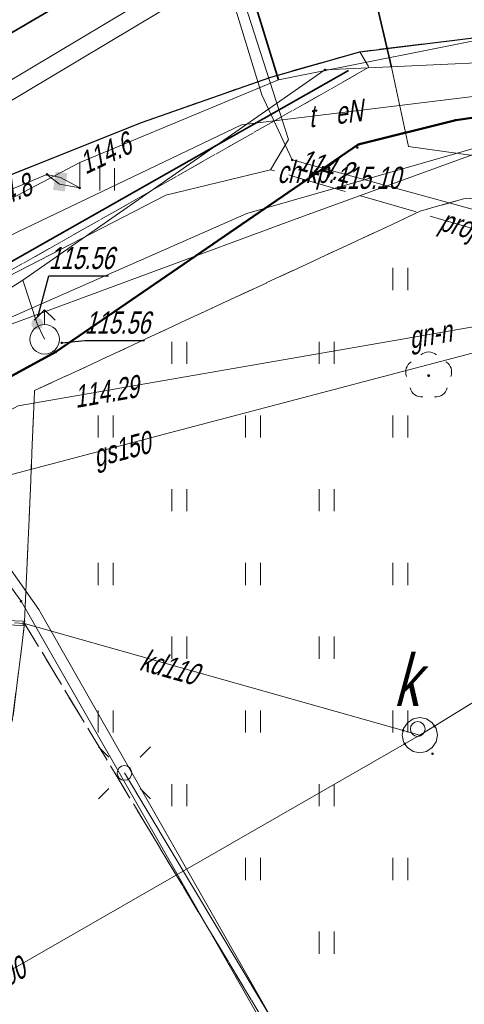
# Model space of a CAD drawing. Extents: x 7463256 to 7464485, y 5957341 to 5958260.
# Tile 242 of 256: x 7464264 to 7464279, y 5957934 to 5957967. Entities that reach past the tile are written whole.
import ezdxf
from ezdxf.enums import TextEntityAlignment as Align

# ---------------------------------------------------------------- set-up
doc = ezdxf.new("R2010")
doc.units = 0
doc.header["$MEASUREMENT"] = 0
for name, pattern in [('1.5_0.5', [2, 1.5, -0.5]), ('218-500', [1, 0.5, -0.5]), ('l219_500', [0]), ('mz1.0_0.5', [1.5, 1, -0.5]), ('mz2.0_0.5', [2.5, 2, -0.5])]:
    doc.linetypes.add(name, pattern=pattern)
doc.layers.get('0').update_dxf_attribs({"color": 2, "linetype": 'CONTINUOUS', "lineweight": 5})
for name, color, linetype in [('203-Punkt załamania granicy działki nie stabilizowany', 7, 'CONTINUOUS'), ('218-Granica użytku', 7, 'CONTINUOUS'), ('219-Linia granicy', 7, 'CONTINUOUS'), ('chodnik (powierzchnia)', 7, 'CONTINUOUS'), ('chodnik (powierzchnia)-Atr17', 7, 'CONTINUOUS'), ('drzewo liściaste (punkt)', 7, 'CONTINUOUS'), ('hydrant (punkt)', 7, 'CONTINUOUS'), ('jezdnia (powierzchnia)', 7, 'CONTINUOUS'), ('komora podziemna - przewód kanalizacyjny (powierzchnia)', 7, 'CONTINUOUS'), ('komora podziemna - przewód kanalizacyjny (powierzchnia)-Atr17', 7, 'CONTINUOUS'), ('krawężnik (linia)', 7, 'CONTINUOUS'), ('latarnia na słupie lub maszcie (punkt)', 7, 'CONTINUOUS'), ('ogrodzenie trwałe (linia)', 7, 'CONTINUOUS'), ('plac (powierzchnia)', 7, 'CONTINUOUS'), ('przewód ciepłowniczy (linia)', 7, 'CONTINUOUS'), ('przewód elektroenergetyczny (linia)', 7, 'CONTINUOUS'), ('przewód elektroenergetyczny (linia)-Atr1', 7, 'CONTINUOUS'), ('przewód elektroenergetyczny - projektowany lub w budowie (linia) - ob. projektowany', 7, 'CONTINUOUS'), ('przewód elektroenergetyczny - projektowany lub w budowie (linia) - ob. projektowany-Atr1', 7, 'CONTINUOUS'), ('przewód gazowy (linia)', 7, 'CONTINUOUS'), ('przewód gazowy (linia)-Atr1', 7, 'CONTINUOUS'), ('przewód kanalizacyjny (linia)', 7, 'CONTINUOUS'), ('przewód kanalizacyjny (linia)-Atr1', 7, 'CONTINUOUS'), ('przewód telekomunikacyjny (linia)', 7, 'CONTINUOUS'), ('przewód telekomunikacyjny (linia)-Atr1', 7, 'CONTINUOUS'), ('przewód wodociągowy (linia)', 7, 'CONTINUOUS'), ('punkt o określonej wysokości (sieć ciepłownicza)', 7, 'CONTINUOUS'), ('punkt o określonej wysokości (sieć elektroenergetyczna)', 7, 'CONTINUOUS'), ('punkt o określonej wysokości (sieć elektroenergetyczna)-Atr2', 7, 'CONTINUOUS'), ('punkt o określonej wysokości (sieć gazowa)-Atr2', 7, 'CONTINUOUS'), ('punkt o określonej wysokości (sieć kanalizacyjna)', 7, 'CONTINUOUS'), ('punkt o określonej wysokości (sieć wodociągowa)', 7, 'CONTINUOUS'), ('punkt o określonej wysokości (sieć wodociągowa)-Atr2', 7, 'CONTINUOUS'), ('punkt wysokościowy sztuczny', 7, 'CONTINUOUS'), ('punkt wysokościowy sztuczny-Atr2', 7, 'CONTINUOUS'), ('rura ochronna - przewód elektroenergetyczny (linia)', 7, 'CONTINUOUS'), ('rura ochronna - przewód kanalizacyjny (linia)', 7, 'CONTINUOUS'), ('studzienka - przewód kanalizacyjny (powierzchnia)', 7, 'CONTINUOUS'), ('słup (punkt)', 7, 'CONTINUOUS'), ('trawnik (powierzchnia)', 7, 'CONTINUOUS'), ('trawnik (powierzchnia) - symbol', 7, 'CONTINUOUS'), ('właz okrągły - siec kanalizacyjna (punkt)', 7, 'CONTINUOUS'), ('zasuwa - siec wodociągowa (punkt)', 7, 'CONTINUOUS'), ('złącze kablowe - siec elektroenergetyczna (punkt)', 7, 'CONTINUOUS')]:
    doc.layers.add(name, color=color, linetype=linetype)
doc.styles.get("Standard").update_dxf_attribs({"font": 'txt', "width": 0.75})
doc.linetypes.add('902-500', pattern='A,3.75,0,[1,ksztalty.shx,S=0.5,R=0,X=0,Y=0],3.75', length=7.5)

# ---------------------------------------------------------------- blocks, each defined once
blk = doc.blocks.new('PW01')
at = {"linetype": 'Continuous', "lineweight": 13}
h = blk.add_hatch(color=0, dxfattribs=at)
edge = h.paths.add_edge_path()
edge.add_arc((0, 0), 0.045, 0, 360)
blk = doc.blocks.new('US25')
at = {"linetype": 'Continuous', "lineweight": 0}
h = blk.add_hatch(color=0, dxfattribs=at)
edge = h.paths.add_edge_path()
edge.add_arc((0, 0), 0.2, 0, 360)
blk = doc.blocks.new('US02')
at = {"color": 0, "linetype": 'Continuous', "lineweight": 13}
for p, q in [((0, 1), (-0.353, 0.647)), ((0, 0.5), (0, 1)), ((0, 1), (0.354, 0.647))]:
    blk.add_line(p, q, dxfattribs=at)
blk.add_circle((0, 0), 0.5, dxfattribs=at)
blk = doc.blocks.new('US29')
at = {"color": 0, "linetype": 'Continuous', "lineweight": 0}
blk.add_solid([(-0.193, -0.222), (-0.193, 0.178), (0.207, -0.222), (0.207, 0.178)], dxfattribs=at)
blk = doc.blocks.new('SM011')
at = {"color": 0, "linetype": 'Continuous', "lineweight": 13}
for p, q in [((-0.53, 0.531), (-0.883, 0.884)), ((0.531, 0.531), (0.884, 0.884)), ((-0.53, -0.53), (-0.883, -0.883)), ((0.531, -0.53), (0.884, -0.883))]:
    blk.add_line(p, q, dxfattribs=at)
blk = doc.blocks.new('SM04')
at = {"color": 0, "linetype": 'Continuous', "lineweight": 13}
blk.add_circle((0, 0), 0.25, dxfattribs=at)
blk = doc.blocks.new('PW02')
at = {"linetype": 'Continuous', "lineweight": 13}
h = blk.add_hatch(color=0, dxfattribs=at)
edge = h.paths.add_edge_path()
edge.add_arc((0, 0), 0.045, 0, 360)
blk = doc.blocks.new('US22')
at = {"color": 0, "linetype": 'Continuous', "lineweight": 13}
blk.add_circle((0, 0), 0.25, dxfattribs=at)
blk = doc.blocks.new('OP021')
at = {"linetype": 'Continuous', "lineweight": 13}
h = blk.add_hatch(color=0, dxfattribs=at)
edge = h.paths.add_edge_path()
edge.add_arc((0, 0), 0.05, 0, 360)
at = {"color": 0, "linetype": 'Continuous', "lineweight": 13}
for centre, start, end in [((0, 0.4), 49.272, 130.728), ((-0.38, 0.124), 121.308, 202.548), ((0.38, 0.124), 337.452, 58.692), ((-0.235, -0.324), 193.221, 274.871), ((0.235, -0.324), 265.129, 346.779)]:
    blk.add_arc(centre, 0.4, start, end, dxfattribs=at)
blk = doc.blocks.new('TU04')
at = {"color": 0, "linetype": 'Continuous', "lineweight": 13}
for p, q in [((0, 0), (0, 0.75)), ((0.5, 0), (0.5, 0.75))]:
    blk.add_line(p, q, dxfattribs=at)
blk = doc.blocks.new('203')
at = {"linetype": 'Continuous', "lineweight": 0}
h = blk.add_hatch(color=0, dxfattribs=at)
edge = h.paths.add_edge_path()
edge.add_arc((0, 0), 0.045, 0, 360)

msp = doc.modelspace()

# ---------------------------------------------------------------- linework, layer by layer
at = {"layer": '218-Granica użytku', "color": 3, "linetype": '218-500', "lineweight": 18, "flags": 128}
for points in [[(7464278.81, 5957963.78), (7464280.22, 5957963.98)], [(7464275.5, 5957962.95), (7464278.81, 5957963.78)], [(7464265.24, 5957955.92), (7464275.5, 5957962.95)], [(7464248.48, 5957946.79), (7464265.24, 5957955.92)]]:
    msp.add_lwpolyline(points, dxfattribs=at)
at = {"layer": '219-Linia granicy', "color": 3, "linetype": 'l219_500', "lineweight": 50, "flags": 128}
for points in [[(7464280.22, 5957963.98), (7464278.81, 5957963.78)], [(7464278.81, 5957963.78), (7464275.5, 5957962.95)], [(7464275.5, 5957962.95), (7464265.24, 5957955.92)], [(7464265.24, 5957955.92), (7464248.48, 5957946.79)]]:
    msp.add_lwpolyline(points, dxfattribs=at)
at = {"layer": 'chodnik (powierzchnia)', "color": 7, "linetype": 'mz1.0_0.5', "lineweight": 18, "flags": 128}
for points in [[(7464294.106, 5957928.378), (7464293.31, 5957932.18), (7464291.64, 5957942.35), (7464290.62, 5957949.86), (7464290.26, 5957952.77), (7464289.76, 5957954.42), (7464288.79, 5957956.15), (7464286.64, 5957958.86), (7464285.42, 5957960.15), (7464284.08, 5957960.82), (7464282.44, 5957961.24), (7464281.14, 5957961.2), (7464280.15, 5957961.2), (7464279.07, 5957961.11), (7464277.63, 5957960.7), (7464264.52, 5957954.61), (7464264.18, 5957946.72), (7464255.04, 5957947.17), (7464255.09, 5957949.01), (7464247.41, 5957943.79), (7464214.75, 5957924.65), (7464208.21, 5957920.72), (7464179.52, 5957903.95), (7464178.3, 5957906.23), (7464177.92, 5957907.77), (7464183.95, 5957911.31), (7464186.42, 5957913.9), (7464226.37, 5957937.55), (7464226.22, 5957937.81), (7464241.73, 5957946.9), (7464242.03, 5957946.4), (7464275.86, 5957965.57), (7464275.55, 5957966.1), (7464279.68, 5957966.6), (7464282.67, 5957966.24), (7464286.48, 5957964.87), (7464288.7, 5957963.43), (7464291.04, 5957961.16), (7464292.71, 5957958.8), (7464293.61, 5957956.95), (7464294.07, 5957955.56), (7464295.17, 5957946.64), (7464295.41, 5957944.67), (7464296.35, 5957938.67), (7464297.39, 5957932.65), (7464297.119, 5957930.05)], [(7464259.482, 5957909.158), (7464264.18, 5957946.72), (7464268.26, 5957939.96)], [(7464268.26, 5957939.96), (7464279.953, 5957920.522)]]:
    msp.add_lwpolyline(points, dxfattribs=at)
at = {"layer": 'jezdnia (powierzchnia)', "color": 7, "linetype": '1.5_0.5', "lineweight": 18, "flags": 128}
msp.add_lwpolyline([(7464435.78, 5957969.39), (7464432.43, 5957972.86), (7464429.42, 5957974.41), (7464426.04, 5957975.11), (7464423.57, 5957975.29), (7464415.47, 5957975.65), (7464371.24, 5957977.61), (7464365.3, 5957977.72), (7464358.84, 5957977.54), (7464346.65, 5957976.28), (7464334.12, 5957974.86), (7464314.08, 5957972.37), (7464311.27, 5957971.79), (7464308.65, 5957970.79), (7464306.54, 5957969.49), (7464304.63, 5957967.74), (7464302.38, 5957964.84), (7464301.74, 5957963.57), (7464301.19, 5957962.16), (7464300.69, 5957960.13), (7464300.42, 5957957.35), (7464300.44, 5957956.63), (7464301.34, 5957947.07), (7464297.39, 5957932.65), (7464296.35, 5957938.67), (7464295.41, 5957944.67), (7464295.17, 5957946.64), (7464294.07, 5957955.56), (7464293.61, 5957956.95), (7464292.71, 5957958.8), (7464291.04, 5957961.16), (7464288.7, 5957963.43), (7464286.48, 5957964.87), (7464282.67, 5957966.24), (7464279.68, 5957966.6), (7464275.55, 5957966.1), (7464272.53, 5957965.24), (7464268.15, 5957963.7), (7464261.6, 5957961.09), (7464256.13, 5957958.63), (7464254.19, 5957957.73), (7464203.13, 5957927.95), (7464201.44, 5957926.95), (7464180.61, 5957914.62), (7464165.37, 5957905.54), (7464161.93, 5957903.53), (7464100.25, 5957867.28), (7464064.71, 5957846.22), (7464055.2, 5957840.55), (7464053.84, 5957839.49), (7464052.69, 5957837.84), (7464051.91, 5957836.3), (7464051.31, 5957834.34), (7464051.05, 5957832.31), (7464051.31, 5957830.32), (7464051.63, 5957829.49), (7464053.32, 5957826.48), (7464047.06, 5957824.65), (7464046.37, 5957825.86), (7464044.81, 5957827.52), (7464043.6, 5957828.27), (7464042.09, 5957829.03), (7464040.11, 5957829.49), (7464038.12, 5957829.49), (7464036.05, 5957829.05), (7464034.47, 5957828.33), (7463990.77, 5957802.57), (7463984.67, 5957799.1), (7463963.97, 5957788.11), (7463953.9, 5957782.45), (7463916.77, 5957760.61), (7463915.43, 5957759.41), (7463915.19, 5957759.06), (7463914.98, 5957758.7), (7463914.81, 5957758.32), (7463914.66, 5957757.92), (7463914.55, 5957757.51), (7463914.48, 5957757.1), (7463914.44, 5957756.68), (7463914.43, 5957756.26), (7463914.83, 5957754.63), (7463915.69, 5957753.07), (7463915.97, 5957752.41), (7463916.13, 5957752.13), (7463917.59, 5957749.55), (7463915.13, 5957748.12), (7463913.12, 5957750.74), (7463911.87, 5957752.81), (7463910.63, 5957754.01), (7463910.25, 5957754.23), (7463909.85, 5957754.42), (7463909.44, 5957754.57), (7463909.02, 5957754.68), (7463908.58, 5957754.76), (7463908.15, 5957754.79), (7463907.71, 5957754.78), (7463907.27, 5957754.73), (7463905.57, 5957754.08), (7463866.26, 5957731.41), (7463858.61, 5957727.02), (7463857.72, 5957725.98), (7463855.16, 5957717.14), (7463854.76, 5957719.2), (7463853.89, 5957720.78), (7463852.79, 5957721.69), (7463851.14, 5957722.42), (7463850.42, 5957722.32), (7463846.1, 5957719.79), (7463840.56, 5957716.65), (7463836.11, 5957713.89), (7463831.61, 5957710.47), (7463828.31, 5957707.66), (7463822.22, 5957701.89), (7463817.3, 5957696.82), (7463812.7, 5957691.61), (7463812.45, 5957691.34), (7463806.98, 5957684.37), (7463803.64, 5957679.75), (7463801.45, 5957676.28), (7463793.55, 5957663.48), (7463792.86, 5957661.7), (7463792.97, 5957659.75), (7463793.77, 5957657.97), (7463795.13, 5957656.54), (7463794.29, 5957652.43), (7463792.69, 5957652.63), (7463790.95, 5957652.54), (7463789.5, 5957652.32), (7463787.98, 5957651.93), (7463786.22, 5957650.98), (7463785.18, 5957649.81), (7463783.63, 5957647.28), (7463741.4, 5957578.12), (7463740.09, 5957575.93), (7463739.68, 5957574.67), (7463739.8, 5957572.76), (7463740.25, 5957571.39), (7463740.85, 5957570.49), (7463741.87, 5957569.43), (7463743.26, 5957568.37), (7463741.42, 5957565.08), (7463740.12, 5957565.67), (7463738.77, 5957566.02), (7463737.29, 5957566.06), (7463735.98, 5957565.85), (7463734.34, 5957565.14), (7463733.02, 5957564.22), (7463732.29, 5957563.18), (7463701.08, 5957512.16), (7463700.31, 5957510.77), (7463700.32, 5957510.77), (7463696.94, 5957505.36), (7463687.39, 5957489.52), (7463687.14, 5957489.11), (7463686.89, 5957488.7), (7463686.65, 5957488.29), (7463686.42, 5957487.87), (7463686.19, 5957487.45), (7463685.97, 5957487.02), (7463685.76, 5957486.59), (7463685.55, 5957486.16), (7463685.35, 5957485.73), (7463685.15, 5957485.29), (7463684.96, 5957484.85), (7463684.77, 5957484.4), (7463684.58, 5957483.96), (7463684.39, 5957483.51), (7463684.21, 5957483.06), (7463684.03, 5957482.61), (7463683.85, 5957482.17), (7463683.67, 5957481.72), (7463683.5, 5957481.27), (7463683.32, 5957480.81), (7463683.15, 5957480.36), (7463682.98, 5957479.91), (7463682.81, 5957479.45), (7463682.65, 5957479), (7463682.49, 5957478.54), (7463682.32, 5957478.08), (7463682.17, 5957477.62), (7463682.01, 5957477.15), (7463681.86, 5957476.69), (7463681.71, 5957476.22), (7463681.56, 5957475.76), (7463681.41, 5957475.29), (7463681.27, 5957474.82), (7463681.13, 5957474.35), (7463681, 5957473.88), (7463680.87, 5957473.41), (7463680.74, 5957472.94), (7463680.61, 5957472.47), (7463680.48, 5957471.99), (7463680.36, 5957471.52), (7463680.25, 5957471.05), (7463680.13, 5957470.57), (7463680.02, 5957470.09), (7463679.91, 5957469.61), (7463679.81, 5957469.12), (7463679.71, 5957468.64), (7463679.61, 5957468.16), (7463679.52, 5957467.67), (7463679.42, 5957467.19), (7463679.33, 5957466.7), (7463679.25, 5957466.22), (7463679.16, 5957465.73), (7463679.08, 5957465.25), (7463679, 5957464.76), (7463678.93, 5957464.27), (7463678.85, 5957463.78), (7463678.78, 5957463.28), (7463678.72, 5957462.79), (7463678.65, 5957462.3), (7463678.59, 5957461.81), (7463678.53, 5957461.31), (7463678.47, 5957460.82), (7463678.42, 5957460.33), (7463678.36, 5957459.83), (7463678.31, 5957459.34), (7463678.26, 5957458.84), (7463678.22, 5957458.35), (7463678.17, 5957457.85), (7463678.13, 5957457.36), (7463678.09, 5957456.86), (7463678.05, 5957456.37), (7463678.02, 5957455.87), (7463677.99, 5957455.41), (7463677.96, 5957454.94), (7463677.93, 5957454.48), (7463677.91, 5957454.01), (7463677.89, 5957453.55), (7463677.87, 5957453.08), (7463677.86, 5957452.62), (7463677.85, 5957452.15), (7463677.84, 5957451.69), (7463677.84, 5957451.22), (7463677.84, 5957450.76), (7463677.85, 5957450.29), (7463677.86, 5957449.83), (7463677.87, 5957449.36), (7463670.59, 5957467.12), (7463670.68, 5957467.58), (7463670.78, 5957468.04), (7463670.89, 5957468.5), (7463670.99, 5957468.96), (7463671.11, 5957469.42), (7463671.22, 5957469.87), (7463671.34, 5957470.33), (7463671.46, 5957470.78), (7463671.59, 5957471.24), (7463671.72, 5957471.69), (7463671.86, 5957472.14), (7463672, 5957472.59), (7463672.14, 5957473.04), (7463673.46, 5957477.28), (7463673.58, 5957477.76), (7463673.68, 5957478.24), (7463673.77, 5957478.73), (7463673.84, 5957479.22), (7463673.89, 5957479.71), (7463673.93, 5957480.2), (7463673.95, 5957480.7), (7463673.95, 5957481.19), (7463673.93, 5957481.63), (7463673.91, 5957482.08), (7463673.86, 5957482.52), (7463673.81, 5957482.96), (7463673.74, 5957483.4), (7463673.66, 5957483.84), (7463673.57, 5957484.28), (7463673.47, 5957484.71), (7463673.35, 5957485.14), (7463673.2, 5957485.61), (7463673.02, 5957486.08), (7463672.82, 5957486.54), (7463672.6, 5957486.99), (7463672.36, 5957487.42), (7463672.1, 5957487.85), (7463671.82, 5957488.26), (7463671.52, 5957488.66), (7463671.25, 5957489.02), (7463670.95, 5957489.36), (7463670.64, 5957489.68), (7463670.3, 5957489.97), (7463669.95, 5957490.25), (7463669.57, 5957490.5), (7463669.19, 5957490.73), (7463668.78, 5957490.93), (7463668.37, 5957491.1), (7463667.96, 5957491.31), (7463667.54, 5957491.51), (7463667.12, 5957491.7), (7463666.7, 5957491.89), (7463666.27, 5957492.06), (7463665.84, 5957492.23), (7463665.41, 5957492.38), (7463664.97, 5957492.53), (7463642.84, 5957508.24), (7463669.89, 5957497.69), (7463670.31, 5957497.52), (7463670.74, 5957497.36), (7463671.18, 5957497.22), (7463671.62, 5957497.11), (7463672.07, 5957497.01), (7463672.52, 5957496.93), (7463672.97, 5957496.87), (7463673.43, 5957496.83), (7463673.89, 5957496.8), (7463674.34, 5957496.8), (7463674.8, 5957496.82), (7463675.3, 5957496.85), (7463675.79, 5957496.9), (7463676.29, 5957496.96), (7463676.78, 5957497.02), (7463677.27, 5957497.1), (7463677.76, 5957497.19), (7463678.25, 5957497.29), (7463678.74, 5957497.4), (7463679.22, 5957497.52), (7463679.7, 5957497.65), (7463680.18, 5957497.79), (7463680.66, 5957497.94), (7463681.12, 5957498.11), (7463681.59, 5957498.29), (7463682.05, 5957498.49), (7463682.49, 5957498.71), (7463682.94, 5957498.94), (7463683.37, 5957499.19), (7463683.81, 5957499.43), (7463684.24, 5957499.68), (7463684.65, 5957499.96), (7463685.06, 5957500.25), (7463685.45, 5957500.55), (7463685.83, 5957500.88), (7463686.2, 5957501.21), (7463686.55, 5957501.56), (7463686.89, 5957501.93), (7463688.47, 5957503.86), (7463689.58, 5957505.52), (7463695.05, 5957514.51), (7463697.35, 5957517.63), (7463699.52, 5957521.26), (7463701.68, 5957524.9), (7463703.98, 5957528.54), (7463706.45, 5957532.61), (7463709.76, 5957538.71), (7463712.45, 5957543.07), (7463719.87, 5957554.72), (7463722.1, 5957558.36), (7463724.25, 5957562.41), (7463732.9, 5957576.65), (7463767.27, 5957632.9), (7463796.54, 5957680.74), (7463799.31, 5957684.89), (7463802.28, 5957688.92), (7463805.13, 5957692.62), (7463808.07, 5957696.14), (7463812, 5957700.58), (7463813.05, 5957701.59), (7463815.17, 5957703.91), (7463818.63, 5957707.32), (7463821.81, 5957710.38), (7463824, 5957712.35), (7463825.06, 5957713.31), (7463827.47, 5957715.22), (7463831.55, 5957718.14), (7463834.51, 5957720.09), (7463871.58, 5957742.02), (7463872.84, 5957742.74), (7463873.73, 5957743.25), (7463884.95, 5957749.82), (7463947.94, 5957787.04), (7463958.13, 5957793.13), (7463978.66, 5957805.82), (7463992.86, 5957814.5), (7464021.02, 5957831.03), (7464036.35, 5957840.19), (7464045.52, 5957845.62), (7464072.76, 5957861.89), (7464098.08, 5957876.78), (7464143.2, 5957903.29), (7464143.83, 5957904.35), (7464144.42, 5957906.04), (7464144.87, 5957907.87), (7464144.93, 5957908.37), (7464145, 5957909.96), (7464144.74, 5957911.42), (7464152.37, 5957912.8), (7464152.74, 5957912.55), (7464154.03, 5957911.87), (7464155.59, 5957911.35), (7464156.76, 5957911.33), (7464160.57, 5957913.58), (7464192.28, 5957932.28), (7464213.7, 5957945.07), (7464214.43, 5957945.48), (7464238.65, 5957959.71), (7464249.15, 5957965.6), (7464251.26, 5957966.66), (7464253.69, 5957967.84), (7464257.35, 5957969.46), (7464261.98, 5957971.33), (7464263.31, 5957972), (7464273.13, 5957975.13), (7464277.92, 5957976.24), (7464280.42, 5957977.04), (7464282.71, 5957978.14), (7464285.69, 5957980.47), (7464287.52, 5957982.76), (7464288.9, 5957985.47), (7464289.81, 5957990.22), (7464289.57, 5957993.19), (7464288.87, 5958000.11), (7464295.35, 5958000.29), (7464295.83, 5957995.88), (7464296.53, 5957992.32), (7464297.86, 5957989.04), (7464299.36, 5957986.74), (7464301.71, 5957984.36), (7464305.3, 5957982.36), (7464307.82, 5957981.66), (7464311.17, 5957981.45), (7464364.74, 5957987.95), (7464391.32, 5957991.11), (7464398.1, 5957991.95), (7464414.27, 5957994.02), (7464414.84, 5957994.09), (7464425.44, 5957995.47), (7464427.97, 5957995.83), (7464434.5, 5957997.95), (7464434.9, 5957998.22), (7464435.3, 5957998.5), (7464435.68, 5957998.8), (7464436.05, 5957999.11), (7464436.4, 5957999.44), (7464436.74, 5957999.78), (7464437.07, 5958000.13), (7464437.39, 5958000.5), (7464437.69, 5958000.88), (7464437.97, 5958001.27), (7464438.24, 5958001.67), (7464438.49, 5958002.08), (7464438.73, 5958002.5), (7464438.95, 5958002.94), (7464439.15, 5958003.37), (7464439.33, 5958003.82), (7464439.5, 5958004.28), (7464439.65, 5958004.74), (7464439.78, 5958005.2), (7464439.89, 5958005.67), (7464439.98, 5958006.15), (7464440.05, 5958006.62), (7464440.11, 5958007.1), (7464440.14, 5958007.59), (7464440.16, 5958008.07), (7464437.87, 5957962.55), (7464436.62, 5957968.02)], close=True, dxfattribs=at)
at = {"layer": 'komora podziemna - przewód kanalizacyjny (powierzchnia)', "color": 34, "linetype": 'Continuous', "lineweight": 18, "flags": 128}
msp.add_lwpolyline([(7464277.59, 5957943.53), (7464277.82, 5957943.48), (7464278.01, 5957943.35), (7464278.09, 5957943.24), (7464278.14, 5957943.16), (7464278.19, 5957942.93), (7464278.14, 5957942.7), (7464278.01, 5957942.51), (7464277.82, 5957942.38), (7464277.59, 5957942.33), (7464277.36, 5957942.38), (7464277.17, 5957942.51), (7464277.08, 5957942.63), (7464277.04, 5957942.7), (7464276.99, 5957942.93), (7464277.02, 5957943.09), (7464277.04, 5957943.16), (7464277.17, 5957943.35), (7464277.36, 5957943.48)], close=True, dxfattribs=at)
at = {"layer": 'krawężnik (linia)', "color": 7, "linetype": 'Continuous', "lineweight": 25, "flags": 128}
msp.add_lwpolyline([(7464256.13, 5957958.63), (7464261.6, 5957961.09), (7464268.15, 5957963.7), (7464272.53, 5957965.24), (7464275.55, 5957966.1), (7464279.68, 5957966.6), (7464282.67, 5957966.24), (7464286.48, 5957964.87), (7464288.7, 5957963.43), (7464291.04, 5957961.16), (7464292.71, 5957958.8), (7464293.61, 5957956.95), (7464294.07, 5957955.56), (7464295.17, 5957946.64), (7464295.41, 5957944.67), (7464296.35, 5957938.67), (7464297.39, 5957932.65)], dxfattribs=at)
at = {"layer": 'ogrodzenie trwałe (linia)', "color": 7, "linetype": '902-500', "lineweight": 35, "flags": 128}
msp.add_lwpolyline([(7464275.17, 5957965.46), (7464249.07, 5957950.68)], dxfattribs=at)
at = {"layer": 'plac (powierzchnia)', "color": 7, "linetype": '1.5_0.5', "lineweight": 18, "flags": 128}
msp.add_lwpolyline([(7464186.8, 5957892.56), (7464180.19, 5957902.77), (7464183.75, 5957904.86), (7464207.63, 5957919.01), (7464228.65, 5957931.46), (7464242.05, 5957939.42), (7464249.88, 5957944.13), (7464255.04, 5957947.17), (7464264.18, 5957946.72), (7464259.482, 5957909.158)], dxfattribs=at)
at = {"layer": 'przewód ciepłowniczy (linia)', "color": 212, "linetype": 'Continuous', "lineweight": 18, "flags": 128}
for points in [[(7464254.5, 5957972.3), (7464255.15, 5957971.17), (7464255.56, 5957970.17), (7464254.44, 5957969.7), (7464251.05, 5957967.95), (7464250.35, 5957967.5), (7464250.59, 5957967.14), (7464256.93, 5957958.15), (7464257.51, 5957957.33), (7464264.66, 5957947.19), (7464270.6, 5957936.77), (7464276.53, 5957926.36), (7464279.8, 5957920.436)], [(7464279.463, 5957920.25), (7464275.94, 5957926.69), (7464270.02, 5957937.05), (7464264.06, 5957947.47), (7464257.1, 5957957.05), (7464256.51, 5957957.86), (7464250.05, 5957966.75), (7464249.55, 5957967.5), (7464250.43, 5957968.26), (7464254.03, 5957970.07), (7464254.94, 5957970.59), (7464254.91, 5957970.92), (7464254.18, 5957972.15)]]:
    msp.add_lwpolyline(points, dxfattribs=at)
at = {"layer": 'przewód elektroenergetyczny (linia)', "color": 1, "linetype": 'Continuous', "lineweight": 18, "flags": 128}
for points in [[(7464189.6, 5957914.91), (7464207.87, 5957925.18), (7464212.54, 5957928.93), (7464229.74, 5957939.11), (7464232.32, 5957940.66), (7464233.86, 5957941.54), (7464246.62, 5957949.3), (7464257.16, 5957955.16), (7464268.97, 5957961.24), (7464272.52, 5957962.1), (7464273.14, 5957963.12), (7464269.34, 5957974.93), (7464268.33, 5957978.14), (7464265.66, 5957986.6), (7464268.6, 5957988.07), (7464279.25, 5957993.38), (7464278.5, 5958006.65), (7464281.93, 5958010.7), (7464280.64, 5958029.86), (7464280.01, 5958046.34), (7464279.85, 5958056.1), (7464280.18, 5958072.69)], [(7464295.174, 5957928.971), (7464292.47, 5957940.42), (7464290.56, 5957951.79), (7464288.61, 5957957.35), (7464284.04, 5957960.98), (7464281.65, 5957962.26), (7464277.21, 5957962.89), (7464276.63, 5957965.58), (7464274.06, 5957976.51), (7464271.65, 5957983.98), (7464276.67, 5957989.5), (7464275.38, 5958004.04), (7464276.06, 5958008.04), (7464275.35, 5958022.83), (7464274.9, 5958029.6), (7464274.32, 5958051.78), (7464273.2, 5958057.19), (7464272.3, 5958058.4), (7464261.18, 5958057.39), (7464259.56, 5958057.68), (7464258.64, 5958058.75)], [(7464294.64, 5957928.675), (7464292.07, 5957939.03), (7464287.5, 5957957.62), (7464283.25, 5957959.7), (7464273.26, 5957962.43), (7464272.23, 5957964.64), (7464269.12, 5957974.8), (7464284.53, 5957980.95), (7464287.47, 5957986.9), (7464287.88, 5957995.53), (7464287.48, 5958003.71), (7464286.27, 5958010.54), (7464285.47, 5958010.51)], [(7464289.12, 5957994.54), (7464288.77, 5957986.47), (7464285.74, 5957980.87), (7464280.22, 5957977.61), (7464279.64, 5957977.36), (7464269.78, 5957974.94), (7464272.8, 5957965.15)], [(7464232.94, 5957956.92), (7464241.18, 5957961.78), (7464260.63, 5957970.87), (7464268.98, 5957974.71), (7464269.78, 5957974.94), (7464272.8, 5957965.15)], [(7464264.94, 5957961.94), (7464265.4, 5957961.83), (7464266.05, 5957961.48), (7464266.06, 5957962.34), (7464272.8, 5957965.15), (7464280.84, 5957966.75), (7464286.86, 5957963.92), (7464289.93, 5957961.97), (7464291.83, 5957959.23), (7464293.59, 5957955.3), (7464301.06, 5957955.89)], [(7464266.06, 5957962.34), (7464272.8, 5957965.15), (7464280.84, 5957966.75), (7464286.86, 5957963.92), (7464289.93, 5957961.97), (7464291.83, 5957959.23), (7464293.59, 5957955.3), (7464301.06, 5957955.89)], [(7464256.17, 5957956.13), (7464256.37, 5957955.73), (7464262.85, 5957959.47), (7464271.54, 5957963.62), (7464282.72, 5957964.99), (7464285.62, 5957964.03), (7464290.37, 5957959.9), (7464291.27, 5957958.35), (7464292.02, 5957956.37), (7464301.1, 5957956.71), (7464303.78, 5957957.02), (7464306.05, 5957959.48), (7464315, 5957962.98), (7464314.28, 5957964.58)], [(7464266.06, 5957962.34), (7464242.53, 5957949.97), (7464233.54, 5957945.06), (7464230.99, 5957943.53), (7464229.41, 5957942.59), (7464210.08, 5957931.42), (7464198.17, 5957924.42)], [(7464266.05, 5957961.48), (7464265.37, 5957961.61), (7464264.94, 5957961.94), (7464260.27, 5957959.99), (7464256.2, 5957958.02), (7464255.79, 5957957.04), (7464255.19, 5957957.42), (7464254.22, 5957957.07), (7464252.54, 5957952.62), (7464241.08, 5957945.49), (7464237.94, 5957943.59), (7464236.46, 5957943.36), (7464232.28, 5957940.35), (7464223.35, 5957935.13), (7464212.01, 5957929.7), (7464205.03, 5957925.95), (7464202.84, 5957925.45), (7464201.65, 5957926.12), (7464198.17, 5957924.42), (7464196.21, 5957923.29), (7464175.39, 5957910.73), (7464156.87, 5957899.7), (7464130.34, 5957884.29)], [(7464280.2, 5957920.659), (7464276.18, 5957927.28), (7464267.57, 5957941.65)]]:
    msp.add_lwpolyline(points, dxfattribs=at)
at = {"layer": 'przewód elektroenergetyczny - projektowany lub w budowie (linia) - ob. projektowany', "color": 1, "linetype": 'mz2.0_0.5', "lineweight": 18, "flags": 128}
msp.add_lwpolyline([(7464312.721, 5957938.712), (7464312, 5957942.96), (7464308.77, 5957947.91), (7464289.1, 5957947.45), (7464286.94, 5957957.17), (7464283.78, 5957958.83), (7464273.32, 5957961.87), (7464272.52, 5957962.1)], dxfattribs=at)
at = {"layer": 'przewód gazowy (linia)', "color": 40, "linetype": 'Continuous', "lineweight": 18, "flags": 128}
for points in [[(7464192.31, 5957914.71), (7464213.72, 5957926.68), (7464228.84, 5957934.99), (7464232.32, 5957936.99), (7464233.54, 5957937.69), (7464263.96, 5957954.1), (7464292.82, 5957959.1), (7464307.28, 5957962.62), (7464303.44, 5957979.98), (7464298.26, 5958002.65), (7464297.26, 5958010.7), (7464296.85, 5958017.86), (7464295.91, 5958029.56), (7464295.28, 5958045.77), (7464294.96, 5958053.34), (7464294.85, 5958064.85)], [(7464281.52, 5957956.44), (7464269.31, 5957953.24)], [(7464198.79, 5957915.88), (7464206.81, 5957920.64), (7464221.93, 5957929.41), (7464232.32, 5957935.3), (7464233.47, 5957935.95), (7464259.27, 5957950.59), (7464269.31, 5957953.24)]]:
    msp.add_lwpolyline(points, dxfattribs=at)
at = {"layer": 'przewód kanalizacyjny (linia)', "color": 34, "linetype": 'Continuous', "lineweight": 18, "flags": 128}
for points in [[(7464351.82, 5957981.6), (7464310.39, 5957978.91), (7464288.83, 5957975.73), (7464273.5, 5957972.46), (7464241.86, 5957953.96), (7464233.28, 5957949.53), (7464232.52, 5957949.09), (7464213.76, 5957938.17), (7464213.26, 5957937.89), (7464185.92, 5957922.89), (7464185.81, 5957922.81), (7464150.49, 5957901.02)], [(7464193.7, 5957925.21), (7464209.57, 5957934.15), (7464230.05, 5957945.46), (7464232.17, 5957946.66), (7464233.57, 5957947.46), (7464243.87, 5957953.37), (7464252.1, 5957958.21), (7464272.2, 5957970.21), (7464277.61, 5957971.21), (7464305.57, 5957976.12), (7464317.97, 5957976.74), (7464317.98, 5957976.44), (7464318, 5957976.14), (7464305.63, 5957975.52), (7464277.71, 5957970.62), (7464272.42, 5957969.64), (7464252.4, 5957957.69), (7464244.17, 5957952.85), (7464233.87, 5957946.94), (7464232.47, 5957946.14), (7464230.35, 5957944.94), (7464209.87, 5957933.63), (7464194, 5957924.69)], [(7464293.52, 5957952.73), (7464277.59, 5957942.93), (7464252.59, 5957928.59)], [(7464277.59, 5957942.93), (7464264.13, 5957946.73)]]:
    msp.add_lwpolyline(points, dxfattribs=at)
at = {"layer": 'przewód telekomunikacyjny (linia)', "color": 30, "linetype": 'Continuous', "lineweight": 18, "flags": 128}
for points in [[(7464178.87, 5957910.73), (7464199.4, 5957922.6), (7464215.62, 5957931.99), (7464230.4, 5957940.49), (7464232.32, 5957941.6), (7464234.01, 5957942.57), (7464249.62, 5957952.37), (7464258.15, 5957954.81), (7464273.4, 5957960.43), (7464282.01, 5957963.56), (7464283.17, 5957974.44), (7464285.69, 5957993.89), (7464285.09, 5958001.57), (7464283.85, 5958014.89), (7464282.72, 5958034.96), (7464281.93, 5958046.64), (7464281.45, 5958054.64), (7464281.96, 5958068.36)], [(7464314.28, 5957964.58), (7464315, 5957962.98), (7464306.05, 5957959.48), (7464303.78, 5957957.02), (7464301.1, 5957956.71), (7464292.02, 5957956.37), (7464291.27, 5957958.35), (7464290.37, 5957959.9), (7464285.62, 5957964.03), (7464282.72, 5957964.99), (7464271.54, 5957963.62), (7464262.85, 5957959.47), (7464256.37, 5957955.73), (7464256.17, 5957956.13)], [(7464182.55, 5957907.57), (7464198.46, 5957916.34), (7464209.98, 5957922.75), (7464215.21, 5957929.56), (7464216.19, 5957930.15), (7464233.69, 5957940.21), (7464235.85, 5957941.56), (7464236.16, 5957942.1), (7464241.78, 5957945.5), (7464243.71, 5957948.15), (7464249, 5957952.1), (7464249.62, 5957952.37), (7464249.63, 5957952.37), (7464250.23, 5957952.63), (7464256.79, 5957955.81), (7464262.94, 5957956.76), (7464271.72, 5957960.61), (7464282.01, 5957963.56)]]:
    msp.add_lwpolyline(points, dxfattribs=at)
at = {"layer": 'przewód wodociągowy (linia)', "color": 5, "linetype": 'Continuous', "lineweight": 18, "flags": 128}
for points in [[(7464298.12, 5957983.2), (7464300.61, 5957970.9), (7464300.28, 5957967.23), (7464299.01, 5957966.34), (7464283.7, 5957965.92), (7464274.37, 5957965.48), (7464264.12, 5957958.35), (7464249.79, 5957949.28), (7464233.47, 5957938.83), (7464232.32, 5957938.07), (7464230.24, 5957936.71), (7464216.39, 5957928.84), (7464189.47, 5957913.84), (7464179.3, 5957908.16), (7464160.78, 5957897.05), (7464138.46, 5957883.82), (7464127.58, 5957877.37), (7464115.46, 5957870.01), (7464096.12, 5957858.53), (7464070.54, 5957843.96)], [(7464264.12, 5957958.35), (7464264.61, 5957956.88)], [(7464264.61, 5957956.88), (7464264.86, 5957956.35)]]:
    msp.add_lwpolyline(points, dxfattribs=at)
at = {"layer": 'punkt o określonej wysokości (sieć wodociągowa)-Atr2', "color": 7, "flags": 128}
for points in [[(7464264.64, 5957957.15), (7464265, 5957958.5), (7464267.024, 5957958.5)], [(7464265.44, 5957956.23), (7464266.22, 5957956.31), (7464268.244, 5957956.31)]]:
    msp.add_lwpolyline(points, dxfattribs=at)
at = {"layer": 'rura ochronna - przewód elektroenergetyczny (linia)', "color": 1, "linetype": 'Continuous', "lineweight": 35, "flags": 128}
for points in [[(7464276.63, 5957965.58), (7464274.06, 5957976.51)], [(7464272.8, 5957965.15), (7464269.78, 5957974.94)]]:
    msp.add_lwpolyline(points, dxfattribs=at)
at = {"layer": 'rura ochronna - przewód kanalizacyjny (linia)', "color": 34, "linetype": 'Continuous', "lineweight": 35, "flags": 128}
msp.add_lwpolyline([(7464351.82, 5957981.6), (7464310.39, 5957978.91), (7464288.83, 5957975.73), (7464273.5, 5957972.46), (7464241.86, 5957953.96), (7464233.28, 5957949.53), (7464232.52, 5957949.09), (7464213.76, 5957938.17), (7464213.26, 5957937.89), (7464185.92, 5957922.89), (7464185.81, 5957922.81), (7464150.49, 5957901.02)], dxfattribs=at)
at = {"layer": 'studzienka - przewód kanalizacyjny (powierzchnia)', "color": 34, "linetype": 'Continuous', "lineweight": 18, "flags": 128}
msp.add_lwpolyline([(7464264.13, 5957946.8), (7464264.13, 5957946.65), (7464254.95, 5957947.01), (7464254.95, 5957947.16)], close=True, dxfattribs=at)
at = {"layer": 'trawnik (powierzchnia)', "color": 7, "linetype": 'mz1.0_0.5', "lineweight": 18, "flags": 128}
for points in [[(7464275.86, 5957965.57), (7464242.03, 5957946.4), (7464241.73, 5957946.9), (7464243.23, 5957947.92), (7464254.06, 5957957.17), (7464256.13, 5957958.63), (7464261.6, 5957961.09), (7464268.15, 5957963.7), (7464272.53, 5957965.24), (7464275.55, 5957966.1)], [(7464284.08, 5957960.82), (7464285.42, 5957960.15), (7464286.64, 5957958.86), (7464288.79, 5957956.15), (7464289.76, 5957954.42), (7464290.26, 5957952.77), (7464290.62, 5957949.86), (7464291.64, 5957942.35), (7464293.31, 5957932.18), (7464294.11, 5957928.38), (7464279.95, 5957920.52), (7464268.26, 5957939.96), (7464264.18, 5957946.72), (7464264.52, 5957954.61), (7464277.63, 5957960.7), (7464279.07, 5957961.11), (7464280.15, 5957961.2), (7464281.14, 5957961.2), (7464282.44, 5957961.24)]]:
    msp.add_lwpolyline(points, close=True, dxfattribs=at)

# ---------------------------------------------------------------- block references
at = {"layer": '203-Punkt załamania granicy działki nie stabilizowany', "color": 3, "linetype": 'Continuous', "lineweight": 18}
for p in [(7464278.81, 5957963.78), (7464275.5, 5957962.95), (7464265.24, 5957955.92)]:
    msp.add_blockref('203', p, dxfattribs=at)
at = {"layer": 'drzewo liściaste (punkt)', "color": 94, "linetype": 'Continuous', "lineweight": 13}
msp.add_blockref('OP021', (7464277.89, 5957955.12), dxfattribs=at)
at = {"layer": 'hydrant (punkt)', "color": 7, "linetype": 'Continuous', "lineweight": 18}
msp.add_blockref('US02', (7464264.86, 5957956.35), dxfattribs=at)
at = {"layer": 'latarnia na słupie lub maszcie (punkt)', "color": 7, "linetype": 'Continuous', "lineweight": 18}
msp.add_blockref('SM011', (7464267.57, 5957941.65), dxfattribs=at)
at = {"layer": 'punkt o określonej wysokości (sieć ciepłownicza)', "color": 212, "linetype": 'Continuous', "lineweight": 13}
msp.add_blockref('PW01', (7464264.06, 5957947.47), dxfattribs=at)
at = {"layer": 'punkt o określonej wysokości (sieć elektroenergetyczna)', "color": 1, "linetype": 'Continuous', "lineweight": 13}
for p in [(7464273.26, 5957962.43), (7464264.94, 5957961.94), (7464266.05, 5957961.48)]:
    msp.add_blockref('PW01', p, dxfattribs=at)
at = {"layer": 'punkt o określonej wysokości (sieć kanalizacyjna)', "color": 34, "linetype": 'Continuous', "lineweight": 13}
for p in [(7464278.09, 5957943.24), (7464277.02, 5957943.09), (7464277.08, 5957942.64), (7464278.02, 5957942.3)]:
    msp.add_blockref('PW01', p, dxfattribs=at)
at = {"layer": 'punkt o określonej wysokości (sieć wodociągowa)', "color": 5, "linetype": 'Continuous', "lineweight": 13}
for p in [(7464274.37, 5957965.48), (7464265.44, 5957956.23)]:
    msp.add_blockref('PW01', p, dxfattribs=at)
at = {"layer": 'punkt o określonej wysokości (sieć wodociągowa)', "color": 5, "linetype": 'Continuous', "lineweight": 13, "rotation": 21.42}
msp.add_blockref('PW01', (7464264.64, 5957957.15), dxfattribs=at)
at = {"layer": 'punkt wysokościowy sztuczny', "color": 7, "linetype": 'Continuous', "lineweight": 13}
msp.add_blockref('PW02', (7464275.47, 5957962.85), dxfattribs=at)
at = {"layer": 'słup (punkt)', "color": 7, "linetype": 'Continuous', "lineweight": 18}
msp.add_blockref('SM04', (7464267.57, 5957941.65), dxfattribs=at)
at = {"layer": 'trawnik (powierzchnia) - symbol', "color": 7, "linetype": 'Continuous', "lineweight": 18}
for p in [(7464266.73, 5957961.4), (7464276.68, 5957958.02), (7464269.18, 5957955.52), (7464274.18, 5957955.52), (7464266.68, 5957953.02), (7464271.68, 5957953.02), (7464276.68, 5957953.02), (7464269.18, 5957950.52), (7464274.18, 5957950.52), (7464266.68, 5957948.02), (7464271.68, 5957948.02), (7464276.68, 5957948.02), (7464269.18, 5957945.52), (7464274.18, 5957945.52), (7464266.68, 5957943.02), (7464271.68, 5957943.02), (7464276.68, 5957943.02), (7464269.18, 5957940.52), (7464274.18, 5957940.52), (7464271.68, 5957938.02), (7464276.68, 5957938.02), (7464274.18, 5957935.52)]:
    msp.add_blockref('TU04', p, dxfattribs=at)
at = {"layer": 'właz okrągły - siec kanalizacyjna (punkt)', "color": 7, "linetype": 'Continuous', "lineweight": 18}
msp.add_blockref('US22', (7464277.52, 5957943.14), dxfattribs=at)
at = {"layer": 'zasuwa - siec wodociągowa (punkt)', "color": 7, "linetype": 'Continuous', "lineweight": 13, "rotation": 21.42}
msp.add_blockref('US25', (7464264.61, 5957956.88), dxfattribs=at)
at = {"layer": 'złącze kablowe - siec elektroenergetyczna (punkt)', "color": 7, "linetype": 'Continuous', "lineweight": 13}
for p, rotation in [((7464265.4, 5957961.83), 352.759), ((7464265.37, 5957961.61), 351.939)]:
    msp.add_blockref('US29', p, dxfattribs=dict(at, rotation=rotation))

# ---------------------------------------------------------------- texts
at = {"layer": 'chodnik (powierzchnia)-Atr17', "color": 7, "oblique": 15, "width": 0.72}
msp.add_text('ch.kp.', height=0.75, dxfattribs=at).set_placement((7464272.75, 5957961.65))
at = {"layer": 'komora podziemna - przewód kanalizacyjny (powierzchnia)-Atr17', "color": 34, "oblique": 15, "width": 0.722}
msp.add_text('k', height=1.75, dxfattribs=at).set_placement((7464276.7, 5957943.92))
at = {"layer": 'przewód elektroenergetyczny (linia)-Atr1', "color": 1, "oblique": 15, "width": 0.72}
msp.add_text('eN', height=0.75, rotation=6.986, dxfattribs=at).set_placement((7464274.71, 5957964.01), align=Align.MIDDLE_LEFT)
at = {"layer": 'przewód elektroenergetyczny - projektowany lub w budowie (linia) - ob. projektowany-Atr1', "color": 1, "oblique": 15, "width": 0.72}
msp.add_text('proj. e', height=0.75, rotation=343.794, dxfattribs=at).set_placement((7464278.31, 5957960.42), align=Align.MIDDLE_LEFT)
at = {"layer": 'przewód gazowy (linia)-Atr1', "color": 7, "oblique": 15, "width": 0.72}
msp.add_text('gn-n', height=0.75, rotation=9.829, dxfattribs=at).set_placement((7464277.22, 5957956.4), align=Align.MIDDLE_LEFT)
msp.add_text('gs150', height=0.75, rotation=14.79, dxfattribs=at).set_placement((7464266.61, 5957952.01))
at = {"layer": 'przewód kanalizacyjny (linia)-Atr1', "color": 34, "oblique": 15, "width": 0.72}
for s, rotation, p in [('kd110', 344.23, (7464268.04, 5957945.15)), ('kd300', 29.84, (7464262.6, 5957933.81))]:
    msp.add_text(s, height=0.75, rotation=rotation, dxfattribs=at).set_placement(p)
at = {"layer": 'przewód telekomunikacyjny (linia)-Atr1', "color": 30, "oblique": 15, "width": 0.72}
msp.add_text('t', height=0.75, rotation=6.986, dxfattribs=at).set_placement((7464273.8, 5957963.9), align=Align.MIDDLE_LEFT)
at = {"layer": 'punkt o określonej wysokości (sieć elektroenergetyczna)-Atr2', "color": 1, "oblique": 15, "width": 0.72}
for s, rotation, p in [('114.6', 25.27, (7464266.25, 5957961.93)), ('114.2', 344.73, (7464273.41, 5957962.1)), ('114.8', 21.49, (7464262.81, 5957960.62))]:
    msp.add_text(s, height=0.75, rotation=rotation, dxfattribs=at).set_placement(p)
at = {"layer": 'punkt o określonej wysokości (sieć gazowa)-Atr2', "color": 40, "oblique": 15, "width": 0.72}
msp.add_text('114.29', height=0.75, rotation=9.83, dxfattribs=at).set_placement((7464265.92, 5957954.02))
at = {"layer": 'punkt o określonej wysokości (sieć wodociągowa)-Atr2', "color": 5, "oblique": 15, "width": 0.72}
for p in [(7464265, 5957958.508), (7464266.22, 5957956.318)]:
    msp.add_text('115.56', height=0.75, dxfattribs=at).set_placement(p, align=Align.BOTTOM_LEFT)
at = {"layer": 'punkt wysokościowy sztuczny-Atr2', "color": 7, "oblique": 15, "width": 0.72}
msp.add_text('115.10', height=0.75, dxfattribs=at).set_placement((7464274.71, 5957961.45))

doc.saveas('drawing.dxf')
